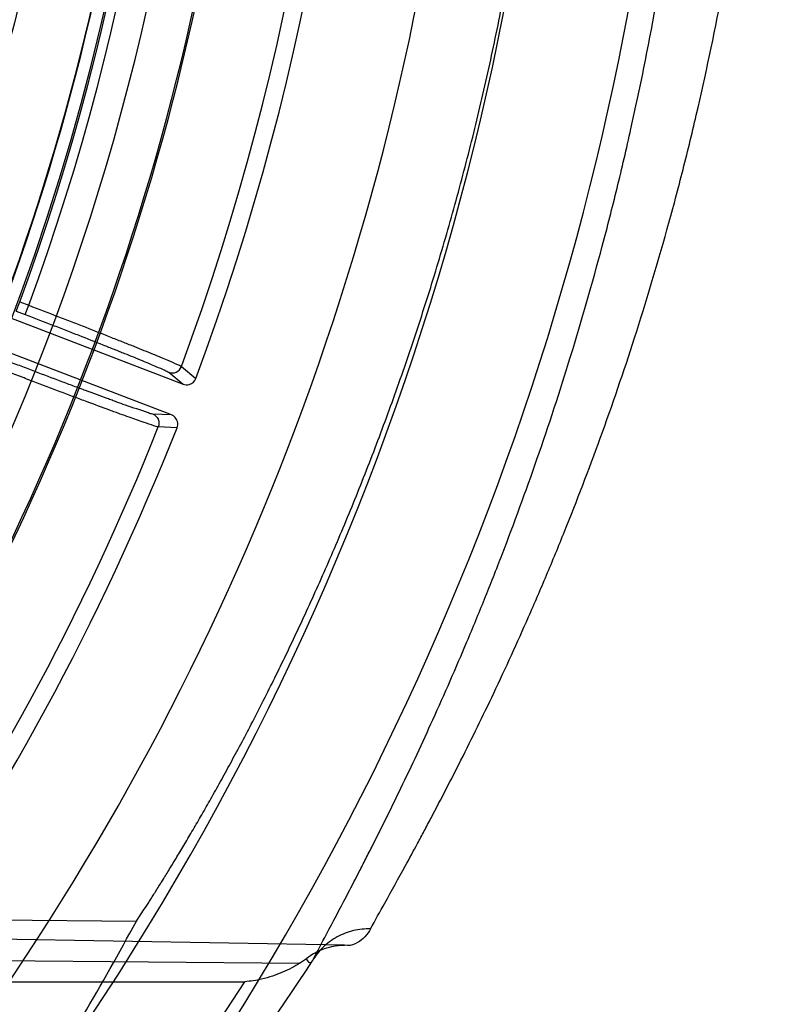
# Model space of a CAD drawing. Header units: millimetres. Extents: x 0 to 297, y 0 to 210.
# Tile 42 of 256: x 147.696 to 147.81, y 91.125 to 91.274. Entities that reach past the tile are written whole.
import ezdxf

# ---------------------------------------------------------------- set-up
doc = ezdxf.new("R2010")
doc.units = ezdxf.units.MM
doc.header["$LTSCALE"] = 16.335
doc.layers.get('0').update_dxf_attribs({"linetype": 'CONTINUOUS'})
doc.layers.add('01_GLOBAL', color=7, linetype='CONTINUOUS')
doc.layers.add('INTFCLR_144815', color=7, linetype='CONTINUOUS')

msp = doc.modelspace()

# ---------------------------------------------------------------- linework, layer by layer
at = {"color": 7, "linetype": 'Continuous'}
msp.add_circle((148.0808034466, 92.1164639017), 1.9, dxfattribs=at)
at = {"color": 9, "linetype": 'Continuous'}
msp.add_arc((148.0808034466, 92.1164639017), 1.8756493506, 182.9674534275, 267.0325465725, dxfattribs=at)
at = {"layer": '01_GLOBAL', "color": 7, "linetype": 'Continuous'}
msp.add_circle((148.0808034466, 92.1164639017), 1.925, dxfattribs=at)
at = {"layer": 'INTFCLR_144815', "color": 6, "linetype": 'Continuous'}
for p, q in [((147.67020732, 91.238259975), (147.720429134, 91.218981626)), ((147.7186372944, 91.2143137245), (147.6684154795, 91.2335920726)), ((147.6404664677, 91.1380252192), (147.7133196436, 91.1374299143)), ((147.7381147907, 91.1310451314), (147.7391451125, 91.131776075))]:
    msp.add_line(p, q, dxfattribs=at)
at = {"layer": 'INTFCLR_144815', "color": 9, "linetype": 'Continuous'}
for p, q in [((147.6950703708, 91.2300906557), (147.6956078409, 91.231490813)), ((147.6956078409, 91.231490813), (147.6969929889, 91.2309591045)), ((147.6950703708, 91.2300906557), (147.6964555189, 91.22955894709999)), ((147.6964555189, 91.22955894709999), (147.6969929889, 91.2309591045)), ((147.7201748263, 91.2216643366), (147.7223727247, 91.2198575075)), ((147.718232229, 91.2207832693), (147.720429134, 91.2189816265)), ((147.7186372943, 91.2143137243), (147.7157991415, 91.2144448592)), ((147.7194955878, 91.2123623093), (147.7166532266, 91.2124902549)), ((147.7449290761, 91.13378375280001), (147.6064460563, 91.13620154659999)), ((147.7453665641, 91.13372237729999), (147.7449290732, 91.13378375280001)), ((147.6063751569, 91.1321407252), (147.7381147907, 91.1310451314)), ((147.6063915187, 91.12812484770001), (147.72979146, 91.1282234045))]:
    msp.add_line(p, q, dxfattribs=at)
at = {"layer": 'INTFCLR_144815', "color": 6, "linetype": 'Continuous'}
for radius, start, end in [(0.4398395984, 313.9937911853, 154.5150993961), (0.391278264, 339.5878226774, 23.4121773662), (0.3599288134, 329.9999999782, 359.9999999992), (0.36, 329.9999999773, 360), (0.375, 330.0000000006, 360), (0.3752583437, 330.0000000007, 360), (0.391278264, 324.5878227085, 338.4121772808)]:
    msp.add_arc((147.3556636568, 91.35632411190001), radius, start, end, dxfattribs=at)
at = {"layer": 'INTFCLR_144815', "color": 9, "linetype": 'Continuous'}
for centre, radius, start, end in [((147.3556636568, 91.35632411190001), 0.4080560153, 292.4997540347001, 54.0964566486), ((147.3556636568, 91.35632411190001), 0.4212676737, 323.9261481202, 36.0738518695), ((147.3556636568, 91.35632411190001), 0.3885893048, 339.7244769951, 23.2755230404), ((147.3556636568, 91.35632411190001), 0.3636235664, 339.8324937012, 23.1675062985), ((147.3556636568, 91.35632411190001), 0.3621400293, 339.8359043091, 23.1640956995), ((147.3556636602, 91.3563241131), 0.3681108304, 292.4997540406, 16.610836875), ((147.3556636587, 91.3563241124), 0.3618983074, 311.2505121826, 12.701512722), ((147.3556636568, 91.35632411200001), 0.3885893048, 324.7244769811, 338.2755229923), ((147.3548637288, 91.3840173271), 0.4606470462, 311.8235167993, 326.745087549), ((147.3547364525, 91.36928978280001), 0.4458466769, 320.0105518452, 327.269142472)]:
    msp.add_arc(centre, radius, start, end, dxfattribs=at)
at = {"layer": 'INTFCLR_144815', "color": 6, "linetype": 'Continuous'}
msp.add_ellipse((147.3556636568, 91.3305785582), major_axis=(0, 0.407109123), ratio=0.9979983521, start_param=-2.1460420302, end_param=-2.0651235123, dxfattribs=at)
at = {"layer": 'INTFCLR_144815', "color": 9, "linetype": 'Continuous'}
for points, knots in [([(147.7488803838, 91.1362471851), (147.7495964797, 91.1375588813), (147.7513599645, 91.1407388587), (147.7537571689, 91.14506062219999), (147.7557370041, 91.14871709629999), (147.757045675, 91.1511468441), (147.7592661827, 91.1553421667), (147.7628570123, 91.1622835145), (147.7678291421, 91.1724506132), (147.7721187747, 91.1818390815), (147.7751770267, 91.1889400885), (147.77698482, 91.1932742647), (147.7797928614, 91.20017103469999), (147.7839528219, 91.2110371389), (147.7891775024, 91.2263044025), (147.7927870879, 91.23834514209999), (147.79507246, 91.2467235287), (147.796585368, 91.25252627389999), (147.7991369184, 91.26292856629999), (147.8023498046, 91.27821952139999), (147.8046712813, 91.29226720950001), (147.8059664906, 91.3018694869), (147.8067830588, 91.3084167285), (147.8080034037, 91.31996048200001), (147.8091753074, 91.3365688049), (147.809560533, 91.3532661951), (147.8094131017, 91.3650041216), (147.8092080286, 91.37174362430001), (147.8087814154, 91.381777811), (147.807711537, 91.3966061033), (147.8053958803, 91.4160076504), (147.8027810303, 91.4317994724), (147.8006061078, 91.4426340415), (147.7992854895, 91.44872060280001), (147.7972629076, 91.4575516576), (147.7939937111, 91.4703075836), (147.7890983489, 91.48657808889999), (147.7846918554, 91.49944302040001), (147.7814743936, 91.5080574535), (147.7796406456, 91.512779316), (147.7769907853, 91.51943094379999), (147.773050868, 91.52877293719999), (147.7677717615, 91.5403198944), (147.7638557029, 91.54831739), (147.7613627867, 91.5532353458), (147.7598516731, 91.5561726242), (147.7574644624, 91.56073668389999), (147.7544093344, 91.5663913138), (147.7513554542, 91.5719409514), (147.749579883, 91.5750858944), (147.7488803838, 91.57640103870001)], [0, 0, 0, 0, 0.0097071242, 0.0236189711, 0.0321010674, 0.0367157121, 0.0415449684, 0.0629333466, 0.0874759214, 0.1150523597, 0.1299704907, 0.1376946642, 0.1455554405, 0.1783391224, 0.2132541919, 0.2503476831, 0.259964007, 0.2696637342, 0.289298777, 0.3295304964, 0.3711217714, 0.3817476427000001, 0.3924663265, 0.413977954, 0.4571413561, 0.5005724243, 0.5224212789, 0.5333848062, 0.5443680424, 0.5876565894, 0.6299111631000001, 0.6712436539, 0.6915902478, 0.7016863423, 0.7116980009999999, 0.7504371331, 0.7871917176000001, 0.8220359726, 0.8387456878, 0.84691964, 0.8549381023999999, 0.8852533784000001, 0.9127639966, 0.93739805, 0.9430884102, 0.9485782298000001, 0.9588538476, 0.9765441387, 0.9903243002, 1, 1, 1, 1]), ([(147.6283543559, 91.57024776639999), (147.6294180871, 91.5688536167), (147.630862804, 91.56696472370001), (147.6326975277, 91.5645422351), (147.6343230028, 91.5623829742), (147.6374700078, 91.5581538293), (147.6422950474, 91.5514658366), (147.6484337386, 91.5424826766), (147.6537466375, 91.53417133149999), (147.6575445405, 91.5278771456), (147.6597868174, 91.5240417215), (147.6632667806, 91.5179560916), (147.6684450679, 91.5083498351), (147.6750329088, 91.4947848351), (147.6796659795, 91.48403057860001), (147.6826394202, 91.47652465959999), (147.6846311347, 91.4713109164), (147.6880120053, 91.46193816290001), (147.6924099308, 91.4481086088), (147.6969134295, 91.4308553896), (147.69963434, 91.417485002), (147.7011659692, 91.40833161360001), (147.7021196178, 91.40208522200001), (147.7031492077, 91.3942041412), (147.7039527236, 91.3862682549), (147.7044584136, 91.379881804), (147.705075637, 91.37030895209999), (147.7054767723, 91.3559648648), (147.7049005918, 91.33688026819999), (147.7036423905, 91.32263843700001), (147.7024631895, 91.3131960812), (147.7015938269, 91.3069664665), (147.699874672, 91.29631569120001), (147.6968444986, 91.2815059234), (147.692353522, 91.2643493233), (147.6879646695, 91.25057090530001), (147.68482291, 91.24187146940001), (147.6833339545, 91.23794173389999), (147.6823398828, 91.2353662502), (147.679626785, 91.2285242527), (147.6750011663, 91.2177953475), (147.6684267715, 91.20426379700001), (147.6627290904, 91.1936955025), (147.6586779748, 91.18668870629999), (147.6564022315, 91.1828779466), (147.6531576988, 91.1775555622), (147.648433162, 91.1701644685), (147.6422890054, 91.161173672), (147.6374604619, 91.1544813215), (147.6343122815, 91.15025092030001), (147.6326881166, 91.1480935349), (147.6308572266, 91.1456762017), (147.6294159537, 91.14379182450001), (147.6283544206, 91.142400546)], [0, 0, 0, 0, 0.0113523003, 0.0153945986, 0.0196724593, 0.0288485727, 0.04952051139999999, 0.0730548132, 0.0992747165, 0.1133659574, 0.1206417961, 0.1280352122, 0.1587481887, 0.1912667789, 0.2256293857, 0.2345212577, 0.2435306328, 0.2617592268, 0.2990180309, 0.3374305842, 0.3771409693, 0.3872950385, 0.3975091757, 0.4180450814, 0.4387403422, 0.4491382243, 0.4595166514, 0.5008391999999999, 0.5419727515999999, 0.5830556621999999, 0.5933356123, 0.6035730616, 0.6237732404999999, 0.6631691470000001, 0.7013781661, 0.7385292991, 0.7567366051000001, 0.761249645, 0.7657337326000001, 0.7746080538, 0.8088969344, 0.8413373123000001, 0.8719692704, 0.886598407, 0.893729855, 0.9007025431, 0.926950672, 0.9505051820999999, 0.9711896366, 0.9803691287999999, 0.9846421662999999, 0.9886711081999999, 1, 1, 1, 1]), ([(147.7400749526, 91.13141457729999), (147.740769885, 91.1327580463), (147.7424976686, 91.13600759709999), (147.7448340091, 91.14043096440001), (147.7467730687, 91.14416679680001), (147.7480479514, 91.1466536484), (147.750225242, 91.1509409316), (147.7537326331, 91.1580423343), (147.7585924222, 91.1684376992), (147.7627849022, 91.1780331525), (147.7657737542, 91.1852891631), (147.7675398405, 91.18971914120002), (147.7702869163, 91.19677041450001), (147.7743539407, 91.2078804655), (147.7794608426, 91.2234836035), (147.7829879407, 91.23578396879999), (147.7852201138, 91.24434318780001), (147.7867032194, 91.25027221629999), (147.7891921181, 91.2609060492), (147.7923405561, 91.2765305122), (147.7946014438, 91.290881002), (147.7958741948, 91.3006888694), (147.7966667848, 91.30737929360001), (147.7978633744, 91.31917433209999), (147.7990016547, 91.3360526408), (147.7993047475, 91.34958315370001), (147.7993047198, 91.3563240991)], [0, 0, 0, 0, 0.0193022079, 0.046964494, 0.063837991, 0.0730150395, 0.0826270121, 0.1252001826, 0.1740817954, 0.2290529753, 0.2588100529, 0.2742223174, 0.2899113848, 0.3553804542, 0.4251698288, 0.4993797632, 0.5186285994, 0.5380488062, 0.5773715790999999, 0.6579886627, 0.7413831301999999, 0.7626961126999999, 0.7841977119, 0.8273566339, 0.9139769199, 1, 1, 1, 1]), ([(147.6969929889, 91.2309591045), (147.6984596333, 91.2303975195), (147.7006407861, 91.22955856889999), (147.7031728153, 91.2285776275), (147.7045874, 91.2280275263), (147.7065921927, 91.22724581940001), (147.7088441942, 91.22636190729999), (147.7110326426, 91.2254948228), (147.7121910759, 91.22503327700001), (147.7137096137, 91.2244256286), (147.7153429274, 91.2237677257), (147.7170349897, 91.22306757), (147.7182579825, 91.22256337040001), (147.7192692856, 91.2220907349), (147.7199898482, 91.2218108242), (147.7201748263, 91.2216643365)], [0, 0, 0, 0, 0.1886030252, 0.2806471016, 0.3260987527, 0.3708767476, 0.5390620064, 0.6166316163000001, 0.6535697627, 0.6888152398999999, 0.8130592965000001, 0.8649830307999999, 0.9088242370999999, 0.9716634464, 1, 1, 1, 1]), ([(147.6964555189, 91.22955894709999), (147.697833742, 91.22902989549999), (147.6998833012, 91.2282393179), (147.7022624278, 91.22731459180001), (147.7035915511, 91.2267959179), (147.7054752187, 91.22605880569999), (147.7075911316, 91.2252252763), (147.7096470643, 91.22440697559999), (147.7107353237, 91.22397130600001), (147.7121618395, 91.2233976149), (147.7136960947, 91.2227761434), (147.7152851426, 91.2221142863), (147.7164341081, 91.2216377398), (147.7173822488, 91.221189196), (147.7180605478, 91.2209240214), (147.718232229, 91.2207832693)], [0, 0, 0, 0, 0.1885916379, 0.28062984, 0.326079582, 0.3708551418, 0.5390330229, 0.6165993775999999, 0.6535363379, 0.6887817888, 0.8130239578, 0.8649486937, 0.908790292, 0.9716394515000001, 1, 1, 1, 1]), ([(147.7157991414, 91.2144448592), (147.7155801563, 91.21445500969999), (147.714190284, 91.2149664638), (147.7123805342, 91.2155329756), (147.7105452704, 91.2162008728), (147.7096264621, 91.21653283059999), (147.7080479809, 91.21710788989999), (147.7064097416, 91.2177117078), (147.7047121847, 91.2183427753), (147.7034729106, 91.2188050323), (147.7012021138, 91.2196561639), (147.6988957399, 91.2205282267), (147.696875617, 91.22129686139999), (147.6954856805, 91.22182707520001), (147.6944412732, 91.2222269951), (147.6937438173, 91.22249472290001)], [0, 0, 0, 0, 0.0280051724, 0.185938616, 0.2448718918, 0.2771027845, 0.3107757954, 0.4594723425, 0.5001568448, 0.5421363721, 0.6284435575, 0.80995639, 0.8571310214, 0.9045617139, 1, 1, 1, 1]), ([(147.7166532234, 91.2124902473), (147.7164206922, 91.2125049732), (147.7157001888, 91.2127769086), (147.714230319, 91.2132300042), (147.7125295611, 91.2138511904), (147.7110710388, 91.2143749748), (147.7100943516, 91.214731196), (147.708416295, 91.2153455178), (147.7066745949, 91.21599095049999), (147.7048697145, 91.216664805), (147.7035520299, 91.21715830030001), (147.7011374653, 91.2180667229), (147.6986850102, 91.21899730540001), (147.6965368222, 91.2198172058), (147.6950587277, 91.220382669), (147.6939480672, 91.22080912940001), (147.6932063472, 91.2210945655)], [0, 0, 0, 0, 0.0279811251, 0.0908604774, 0.1859092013, 0.2448411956, 0.2770726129, 0.3107473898, 0.459447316, 0.5001328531, 0.5421138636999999, 0.6284246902, 0.8099462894, 0.8571238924, 0.9045571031, 1, 1, 1, 1]), ([(147.718232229, 91.2207832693), (147.7185918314, 91.2206456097), (147.7194579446, 91.22066259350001), (147.7200409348, 91.2213029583), (147.7201748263, 91.2216643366)], [0, 0, 0, 0, 0.4997833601, 1, 1, 1, 1]), ([(147.7157991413, 91.2144448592), (147.7161584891, 91.21430653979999), (147.7167907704, 91.2137143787), (147.7167955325, 91.2128484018), (147.7166532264, 91.2124902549)], [0, 0, 0, 0, 0.4997833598, 1, 1, 1, 1]), ([(147.7488803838, 91.1362471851), (147.7484527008, 91.13625964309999), (147.747584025, 91.136228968), (147.7458447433, 91.1359412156), (147.7437432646, 91.13513779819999), (147.7419388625, 91.1337992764), (147.7407732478, 91.1324917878), (147.740289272, 91.13177962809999), (147.7400749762, 91.1314146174)], [0, 0, 0, 0, 0.122022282, 0.2470628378, 0.5016341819, 0.7552929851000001, 0.8792886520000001, 1, 1, 1, 1]), ([(147.7488803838, 91.1362471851), (147.7484196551, 91.13540733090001), (147.7473875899, 91.13421274), (147.7458997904, 91.133713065), (147.7453665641, 91.13372237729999)], [0, 0, 0, 0, 0.642371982, 1, 1, 1, 1]), ([(147.73914139, 91.1317757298), (147.7392198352, 91.13152070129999), (147.7394691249, 91.1309466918), (147.740024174, 91.1312514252), (147.7400749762, 91.1314146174)], [0, 0, 0, 0, 0.6095448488, 1, 1, 1, 1])]:
    msp.add_open_spline(points, degree=3, knots=knots, dxfattribs=at)
at = {"layer": 'INTFCLR_144815', "color": 6, "linetype": 'Continuous'}
for points, knots in [([(147.7133196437, 91.1374299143), (147.7135365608, 91.1377522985), (147.7139966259, 91.1384429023), (147.7147224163, 91.1395505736), (147.715526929, 91.1407975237), (147.7164095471, 91.14218608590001), (147.7173694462, 91.14371866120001), (147.7184055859, 91.1453977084), (147.7195165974, 91.1472255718), (147.7207008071, 91.1492045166), (147.7219561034, 91.1513364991), (147.7232800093, 91.1536232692), (147.7246695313, 91.1560660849), (147.7261212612, 91.1586658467), (147.7276312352, 91.1614227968), (147.7291950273, 91.1643366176), (147.7308076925, 91.1674062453), (147.7324638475, 91.1706299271), (147.7341576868, 91.1740051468), (147.7358830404, 91.17752862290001), (147.7376334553, 91.18119634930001), (147.7394022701, 91.18500362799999), (147.7411827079, 91.1889451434), (147.7429679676, 91.1930150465), (147.7447513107, 91.1972070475), (147.7465261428, 91.20151451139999), (147.7482860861, 91.2059305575), (147.7500250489, 91.21044817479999), (147.7517372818, 91.2150603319), (147.7534174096, 91.2197600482), (147.7550604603, 91.2245404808), (147.7566618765, 91.22939497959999), (147.7582175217, 91.23431714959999), (147.7597236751, 91.2393008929), (147.7611770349, 91.2443404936), (147.7625746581, 91.2494305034), (147.7639139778, 91.25456588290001), (147.7651927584, 91.2597419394), (147.7664090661, 91.2649543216), (147.7675612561, 91.2701990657), (147.7686479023, 91.27547239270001), (147.7696678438, 91.2807710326), (147.7706200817, 91.2860918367), (147.7715038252, 91.2914321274), (147.7723184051, 91.29678932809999), (147.7730633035, 91.3021612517), (147.7737380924, 91.3075458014), (147.7743424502, 91.3129411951), (147.7748761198, 91.3183457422), (147.7753389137, 91.3237579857), (147.7757306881, 91.329176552), (147.7760513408, 91.3346002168), (147.7763007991, 91.340027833), (147.776479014, 91.3454583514), (147.7765859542, 91.35089075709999), (147.7766097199, 91.3545130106), (147.7766097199, 91.35632411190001)], [0, 0, 0, 0, 0.0050470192, 0.0107781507, 0.0172005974, 0.0243216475, 0.032148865, 0.0406889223, 0.0499485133, 0.0599319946, 0.0706434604, 0.082083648, 0.0942526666, 0.107146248, 0.1207590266, 0.13508079, 0.150098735, 0.1657965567, 0.1821543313, 0.19914883, 0.216753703, 0.2349399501, 0.253676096, 0.2729289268, 0.2926640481, 0.3128461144, 0.333439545, 0.3544090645, 0.3757200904, 0.3973392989, 0.4192345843, 0.4413756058, 0.4637338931, 0.4862828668, 0.5089980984, 0.5318579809, 0.5548410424, 0.5779296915, 0.6011081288, 0.6243604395, 0.6476750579, 0.6710393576, 0.6944447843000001, 0.7178818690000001, 0.7413446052, 0.7648260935, 0.7883222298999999, 0.8118283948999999, 0.8353419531, 0.8588601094, 0.8823813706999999, 0.9059042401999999, 0.9294279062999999, 0.9529519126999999, 0.9764759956, 1, 1, 1, 1]), ([(147.720429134, 91.218981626), (147.7207200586, 91.2188699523), (147.7215423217, 91.2188131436), (147.7222137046, 91.219430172), (147.7223727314, 91.21985750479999)], [0, 0, 0, 0, 0.4059766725, 1, 1, 1, 1]), ([(147.7194955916, 91.2123622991), (147.7196100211, 91.21265149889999), (147.7196745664, 91.2134733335), (147.7190635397, 91.2141501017), (147.7186372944, 91.2143137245)], [0, 0, 0, 0, 0.4051860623, 1, 1, 1, 1]), ([(147.7391451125, 91.131776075), (147.7395595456, 91.13209742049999), (147.7403328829, 91.13260533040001), (147.7416373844, 91.13321467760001), (147.7431296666, 91.133663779), (147.7442895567, 91.13378450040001), (147.7449290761, 91.13378375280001)], [0, 0, 0, 0, 0.252602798, 0.4432688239, 0.6919566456, 1, 1, 1, 1]), ([(147.7381147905, 91.13104513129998), (147.7377229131, 91.13079091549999), (147.7368748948, 91.1302906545), (147.7354999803, 91.12962905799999), (147.7339748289, 91.12905175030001), (147.7320728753, 91.1285160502), (147.7306505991, 91.1282889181), (147.729791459, 91.1282234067)], [0, 0, 0, 0, 0.157951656, 0.3324866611, 0.5153364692, 0.7086425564, 1, 1, 1, 1])]:
    msp.add_open_spline(points, degree=3, knots=knots, dxfattribs=at)

doc.saveas('drawing.dxf')
